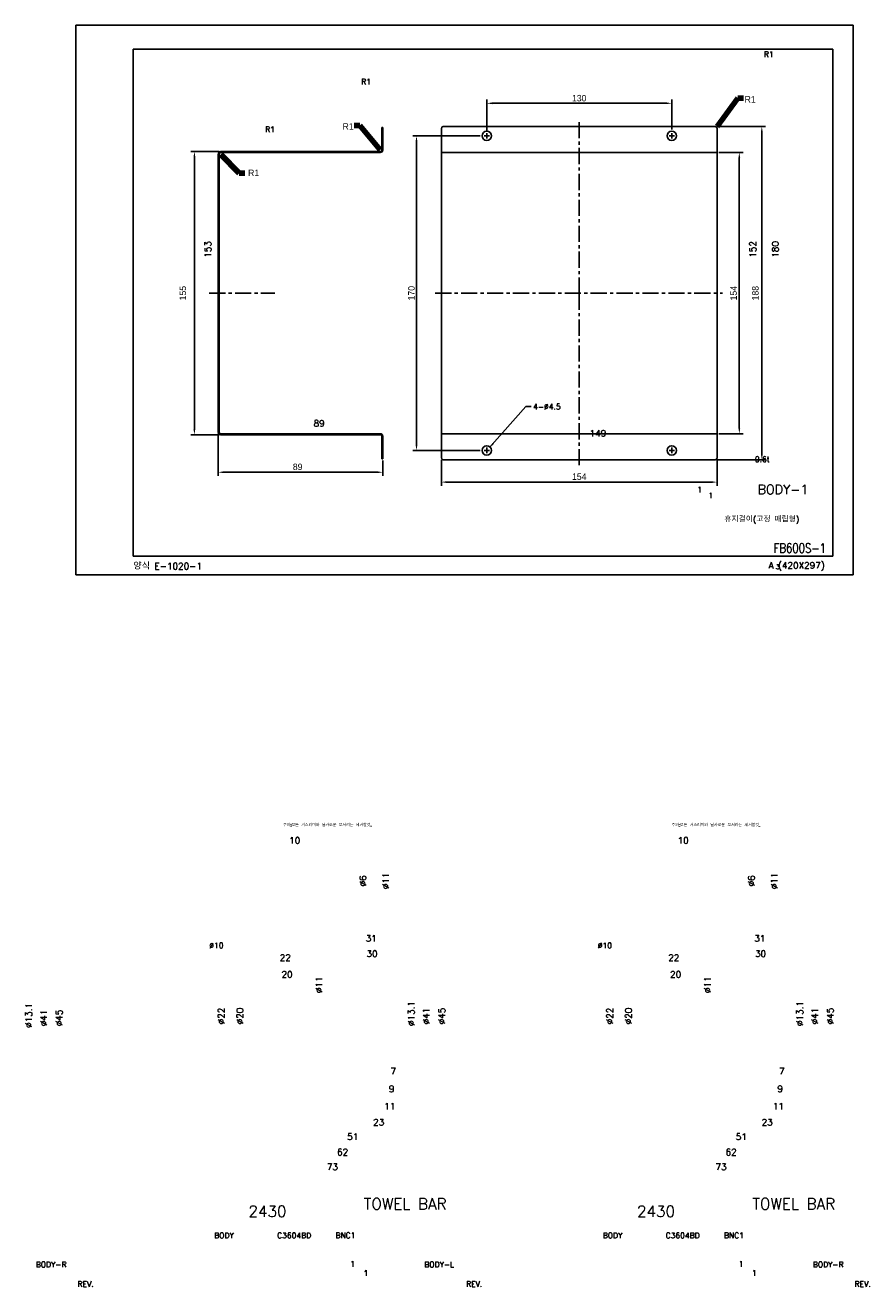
# Model space of a CAD drawing. Extents: x 8855 to 9774, y -6904 to -6178.
# Tile 2 of 2: x 9317 to 9774, y -6904 to -6222. Entities that reach past the tile are written whole.
import ezdxf
from ezdxf.enums import TextEntityAlignment as Align

# ---------------------------------------------------------------- set-up
doc = ezdxf.new("R2010")
doc.units = 0
doc.header["$LTSCALE"] = 7
doc.header["$MEASUREMENT"] = 0
doc.linetypes.add('CENTER', pattern=[2, 1.25, -0.25, 0.25, -0.25])
doc.layers.get('0').update_dxf_attribs({"color": 2, "linetype": 'CONTINUOUS'})
for name, color, linetype in [('CL', 2, 'CENTER'), ('D', 2, 'CONTINUOUS'), ('DIM', 2, 'CONTINUOUS'), ('DWG', 7, 'CONTINUOUS'), ('TXT', 5, 'CONTINUOUS')]:
    doc.layers.add(name, color=color, linetype=linetype)
doc.styles.add('DD', font='romans', dxfattribs={"bigfont": 'GHS.shx'})
doc.styles.add('GHS', font='romans', dxfattribs={"bigfont": 'ghs'})
doc.styles.add('HAN', font='TXT.shx', dxfattribs={"bigfont": 'GHS.shx'})
doc.styles.add('ROM', font='ROMANS')
doc.dimstyles.new('STANDARD$7', dxfattribs={"dimtxt": 3.5, "dimasz": 3, "dimexe": 1, "dimexo": 0.0625, "dimgap": 1, "dimtad": 1, "dimdec": 4, "dimzin": 0, "dimdsep": 46, "dimtxsty": 'GHS', "dimcen": 1, "dimclrt": 2, "dimadec": 0, "dimazin": 0, "dimtfac": 1, "dimtdec": 4, "dimtofl": 0, "dimtmove": 0, "dimatfit": 3, "dimfxl": 0, "dimtolj": 1, "dimtzin": 0, "dimarcsym": 0})

# ---------------------------------------------------------------- blocks, each defined once
blk = doc.blocks.new('E-3')
at = {"layer": 'DWG', "style": 'GHS'}
for s, height, p in [('양식 E-1020-1', 3.5, (31.03, 2.95)), ('A (420X297)', 3.5, (374.35, 3.36)), ('3', 2.5, (378.29, 3.04))]:
    blk.add_text(s, height=height, dxfattribs=at).set_placement(p)
blk = doc.blocks.new('BORDER')
for p, q in [((1, 1), (0, 1)), ((0, 1), (0, 0)), ((1, 0), (1, 1)), ((0, 0), (1, 0))]:
    blk.add_line(p, q)

msp = doc.modelspace()

# ---------------------------------------------------------------- linework, layer by layer
at = {"layer": 'CL'}
for p, q in [((9616.57, -6274.76), (9616.57, -6367.22)), ((9416.52, -6367.22), (9452.01, -6367.22)), ((9538.7, -6367.22), (9693.99, -6367.22)), ((9616.57, -6460.24), (9616.57, -6367.22))]:
    msp.add_line(p, q, dxfattribs=at)
at = {"layer": 'DIM'}
for p, q in [((9566.57, -6279.72), (9566.57, -6262.62)), ((9569.57, -6264.62), (9663.54, -6264.62)), ((9666.54, -6278.72), (9666.54, -6262.62)), ((9691.07, -6277.22), (9717.22, -6277.22)), ((9563.07, -6282.26), (9526.59, -6282.26)), ((9528.59, -6285.26), (9528.59, -6449.22)), ((9565.07, -6282.22), (9568.07, -6282.22)), ((9566.57, -6280.72), (9566.57, -6283.72)), ((9665.07, -6282.22), (9668.07, -6282.22)), ((9666.57, -6280.72), (9666.57, -6283.72)), ((9715.22, -6280.22), (9715.22, -6454.22)), ((9421.9, -6290.72), (9406.55, -6290.72)), ((9692.07, -6291.22), (9705.07, -6291.22)), ((9408.55, -6293.72), (9408.55, -6440.72)), ((9703.07, -6294.22), (9703.07, -6440.22)), ((9421.9, -6443.72), (9406.55, -6443.72)), ((9421.4, -6443.22), (9421.4, -6466.01)), ((9692.07, -6443.22), (9705.07, -6443.22)), ((9563.07, -6452.22), (9526.59, -6452.22)), ((9565.07, -6452.22), (9568.07, -6452.22)), ((9566.57, -6453.72), (9566.57, -6450.72)), ((9665.07, -6452.22), (9668.07, -6452.22)), ((9666.57, -6453.72), (9666.57, -6450.72)), ((9510.4, -6457.72), (9510.4, -6466.01)), ((9542.07, -6457.22), (9542.07, -6471.35)), ((9691.07, -6457.22), (9717.22, -6457.22)), ((9691.07, -6457.22), (9691.07, -6471.35)), ((9424.4, -6464.01), (9507.4, -6464.01)), ((9545.07, -6469.35), (9688.07, -6469.35))]:
    msp.add_line(p, q, dxfattribs=at)
for points in [[(9569.57, -6264.12), (9569.57, -6265.12), (9566.57, -6264.62)], [(9663.54, -6264.12), (9663.54, -6265.12), (9666.54, -6264.62)], [(9714.72, -6280.22), (9715.72, -6280.22), (9715.22, -6277.22)], [(9528.09, -6285.26), (9529.09, -6285.26), (9528.59, -6282.26)], [(9408.05, -6293.72), (9409.05, -6293.72), (9408.55, -6290.72)], [(9702.57, -6294.22), (9703.57, -6294.22), (9703.07, -6291.22)], [(9408.05, -6440.72), (9409.05, -6440.72), (9408.55, -6443.72)], [(9702.57, -6440.22), (9703.57, -6440.22), (9703.07, -6443.22)], [(9528.09, -6449.22), (9529.09, -6449.22), (9528.59, -6452.22)], [(9714.72, -6454.22), (9715.72, -6454.22), (9715.22, -6457.22)], [(9424.4, -6463.51), (9424.4, -6464.51), (9421.4, -6464.01)], [(9507.4, -6463.51), (9507.4, -6464.51), (9510.4, -6464.01)], [(9545.07, -6468.85), (9545.07, -6469.85), (9542.07, -6469.35)], [(9688.07, -6468.85), (9688.07, -6469.85), (9691.07, -6469.35)]]:
    msp.add_solid(points, dxfattribs=at)
at = {"layer": 'DWG'}
for p, q in [((9509.9, -6277.72), (9509.9, -6289.72)), ((9510.4, -6277.72), (9509.9, -6277.72)), ((9510.4, -6277.72), (9510.4, -6289.72)), ((9542.07, -6278.22), (9542.07, -6367.22)), ((9543.07, -6277.22), (9690.07, -6277.22)), ((9691.07, -6278.22), (9691.07, -6367.22)), ((9421.4, -6292.22), (9421.4, -6367.22)), ((9421.9, -6292.22), (9421.9, -6367.22)), ((9508.9, -6290.72), (9422.9, -6290.72)), ((9508.9, -6291.22), (9422.9, -6291.22)), ((9542.07, -6291.22), (9691.07, -6291.22)), ((9421.4, -6442.22), (9421.4, -6367.22)), ((9421.9, -6442.22), (9421.9, -6367.22)), ((9542.07, -6456.22), (9542.07, -6367.22)), ((9691.07, -6456.22), (9691.07, -6367.22)), ((9508.9, -6443.22), (9422.9, -6443.22)), ((9508.9, -6443.72), (9422.9, -6443.72)), ((9509.9, -6456.72), (9509.9, -6444.72)), ((9510.4, -6444.72), (9510.4, -6456.72)), ((9542.07, -6443.22), (9691.07, -6443.22)), ((9510.4, -6456.72), (9509.9, -6456.72)), ((9543.07, -6457.22), (9690.07, -6457.22))]:
    msp.add_line(p, q, dxfattribs=at)
for centre in [(9566.57, -6282.22), (9666.57, -6282.22), (9566.57, -6452.22), (9666.57, -6452.22)]:
    msp.add_circle(centre, 2.5, dxfattribs=at)
for centre, radius, start, end in [((9543.07, -6278.22), 1, 90, 180), ((9690.07, -6278.22), 1, 0, 90), ((9422.9, -6292.22), 1.5, 90, 180), ((9422.9, -6292.22), 1, 90, 180), ((9508.9, -6289.72), 1, 270, 0), ((9508.9, -6289.72), 1.5, 270, 0), ((9422.9, -6442.22), 1.5, 180, 270), ((9422.9, -6442.22), 1, 180, 270), ((9508.9, -6444.72), 1.5, 0, 90), ((9508.9, -6444.72), 1, 0, 90), ((9543.07, -6456.22), 1, 180, 270), ((9690.07, -6456.22), 1, 270, 0)]:
    msp.add_arc(centre, radius, start, end, dxfattribs=at)
at = {"layer": 'TXT'}
for p, q in [((9375.53, -6235.44), (9753.53, -6235.44)), ((9375.53, -6509.44), (9375.53, -6235.44)), ((9753.53, -6235.44), (9753.53, -6509.44)), ((9753.53, -6509.44), (9375.53, -6509.44))]:
    msp.add_line(p, q, dxfattribs=at)

# ---------------------------------------------------------------- block references
at = {"xscale": 420, "yscale": 297, "zscale": 420}
msp.add_blockref('BORDER', (9344.53, -6519.44), dxfattribs=at)
at = {"layer": 'D'}
msp.add_blockref('E-3', (9344.53, -6519.44), dxfattribs=at)

# ---------------------------------------------------------------- texts
at = {"style": 'HAN'}
for p in [(9456.47, -6655.38), (9666.47, -6655.38)]:
    msp.add_text('주의:모든 거스러미와 날카로운 모서리는 제거할것.', height=1.52, dxfattribs=at).set_placement(p)
at = {"layer": 'D', "color": 2, "style": 'GHS'}
for p in [(9680.35, -6474.97), (9686.31, -6478.1)]:
    msp.add_text('1', height=3, dxfattribs=at).set_placement(p)
at = {"layer": 'D', "color": 5, "style": 'DD'}
for s, height, p in [('BODY-1', 5, (9712.98, -6475.78)), ('휴지걸이(고정 매립형)', 3, (9694.97, -6490.93))]:
    msp.add_text(s, height=height, dxfattribs=at).set_placement(p)
at = {"layer": 'D', "color": 5, "style": 'GHS', "width": 0.8}
msp.add_text('FB600S-1', height=5, dxfattribs=at).set_placement((9721.62, -6507.5))
at = {"layer": 'D', "style": 'DD'}
for p in [(9493.97, -6893.38), (9703.97, -6893.38), (9501.2, -6898.3), (9711.2, -6898.3)]:
    msp.add_text('1', height=3, dxfattribs=at).set_placement(p, align=Align.CENTER)
at = {"layer": 'D', "style": 'GHS'}
for p in [(9345.37, -6904.16), (9555.37, -6904.16), (9765.37, -6904.16)]:
    msp.add_text('REV.', height=3, dxfattribs=at).set_placement(p)
at = {"layer": 'DIM'}
for s, insert, char_height, width, attachment_point, style in [('R1', (9716.37, -6236.66), 3, 24.976, 1, 'GHS'), ('R1', (9503.99, -6254.43), 3, 24.976, 9, 'GHS'), ('R1', (9446.79, -6277.24), 3, 24.976, 1, 'GHS'), ('0.6t', (9711.48, -6455.47), 3, 20.4414, 1, 'DD'), ('%%C10', (9424.27, -6721.26), 3, 24.976, 9, 'GHS'), ('%%C10', (9634.27, -6721.26), 3, 24.976, 9, 'GHS'), ('TOWEL BAR', (9500.1, -6856.4), 6, 148.7042, 1, 'GHS'), ('TOWEL BAR', (9710.1, -6856.4), 6, 148.7042, 1, 'GHS'), ('2430', (9437.75, -6860.45), 6, 151.084, 1, 'GHS'), ('2430', (9647.75, -6860.45), 6, 151.084, 1, 'GHS'), ('BODY', (9419.25, -6874.98), 3, 25.156, 1, 'GHS'), ('C3604BD', (9453.25, -6874.98), 3, 25.156, 1, 'GHS'), ('BNC1', (9484.77, -6874.95), 3, 21.0935, 1, 'GHS'), ('BODY', (9629.25, -6874.98), 3, 25.156, 1, 'GHS'), ('C3604BD', (9663.25, -6874.98), 3, 25.156, 1, 'GHS'), ('BNC1', (9694.77, -6874.95), 3, 21.0935, 1, 'GHS'), ('BODY-R', (9322.81, -6890.68), 3, 34.9191, 1, 'GHS'), ('BODY-L', (9532.81, -6890.68), 3, 34.9191, 1, 'GHS'), ('BODY-R', (9742.81, -6890.68), 3, 34.9191, 1, 'GHS')]:
    msp.add_mtext(s, dxfattribs=dict(at, insert=insert, char_height=char_height, width=width, attachment_point=attachment_point, style=style))
at = {"layer": 'DIM', "char_height": 3.5, "attachment_point": 5}
for s, insert, style in [('{\\f??|b0|i0|c129|p49;130}', (9616.55, -6261.87), 'ROM'), ('{\\f??|b0|i0|c129|p49;R1}', (9708.92, -6262.49), 'ROM'), ('{\\f??|b0|i0|c129|p49;R1}', (9491.63, -6277.16), 'ROM'), ('{\\f??|b0|i0|c129|p49;R1}', (9440.57, -6302.25), 'ROM'), ('\\A1;89', (9475.97, -6437.62), 'GHS'), ('\\A1;149', (9626.64, -6442.96), 'GHS'), ('{\\f??|b0|i0|c129|p49;89}', (9464.36, -6461.12), 'ROM'), ('{\\f??|b0|i0|c129|p49;154}', (9616.55, -6466.41), 'ROM'), ('\\A1;10', (9462.74, -6662.98), 'GHS'), ('\\A1;10', (9672.74, -6662.98), 'GHS'), ('\\A1;31', (9504.14, -6715.94), 'GHS'), ('\\A1;31', (9714.14, -6715.94), 'GHS'), ('\\A1;22', (9457.64, -6726.37), 'GHS'), ('\\A1;30', (9504.54, -6724.2), 'GHS'), ('\\A1;22', (9667.64, -6726.37), 'GHS'), ('\\A1;30', (9714.54, -6724.2), 'GHS'), ('\\A1;20', (9458.64, -6735.38), 'GHS'), ('\\A1;20', (9668.64, -6735.38), 'GHS'), ('\\A1;7', (9515.99, -6787.7), 'GHS'), ('\\A1;7', (9725.99, -6787.7), 'GHS'), ('\\A1;9', (9515.14, -6797.24), 'GHS'), ('\\A1;9', (9725.14, -6797.24), 'GHS'), ('\\A1;11', (9514.14, -6806.67), 'GHS'), ('\\A1;11', (9724.14, -6806.67), 'GHS'), ('\\A1;23', (9508.14, -6815.31), 'GHS'), ('\\A1;23', (9718.14, -6815.31), 'GHS'), ('\\A1;51', (9494.14, -6823.12), 'GHS'), ('\\A1;51', (9704.14, -6823.12), 'GHS'), ('\\A1;62', (9488.64, -6831.44), 'GHS'), ('\\A1;62', (9698.64, -6831.44), 'GHS'), ('\\A1;73', (9483.14, -6839.42), 'GHS'), ('\\A1;73', (9693.14, -6839.42), 'GHS')]:
    msp.add_mtext(s, dxfattribs=dict(at, insert=insert, style=style))
at = {"layer": 'DIM', "char_height": 3.5, "attachment_point": 5, "rotation": 90}
for s, insert, style in [('\\A1;153', (9415.87, -6343.58), 'GHS'), ('\\A1;152', (9710.4, -6343.58), 'GHS'), ('180', (9722.55, -6343.58), 'GHS'), ('{\\f??|b0|i0|c129|p49;155}', (9402.3, -6367.24), 'ROM'), ('{\\f??|b0|i0|c0|p49;170}', (9525.84, -6367.24), 'ROM'), ('{\\f??|b0|i0|c129|p49;154}', (9700.01, -6367.24), 'ROM'), ('{\\f??|b0|i0|c0|p49;1\\f??|b0|i0|c129|p49;88}', (9711.75, -6367.24), 'ROM'), ('\\A1;%%C11', (9511.95, -6684.85), 'GHS'), ('\\A1;%%C11', (9721.95, -6684.85), 'GHS'), ('\\A1;%%C6', (9499.62, -6684.85), 'GHS'), ('\\A1;%%C6', (9709.62, -6684.85), 'GHS'), ('%%c11', (9475.89, -6741), 'GHS'), ('%%c11', (9685.89, -6741), 'GHS'), ('\\A1;%%c13.1', (9319.02, -6757.57), 'GHS'), ('\\A1;%%c41', (9327.09, -6758.91), 'GHS'), ('\\A1;%%c45', (9335.49, -6758.91), 'GHS'), ('\\A1;%%c22', (9423.05, -6757.88), 'GHS'), ('\\A1;%%c20', (9433.14, -6757.88), 'GHS'), ('\\A1;%%c13.1', (9525.78, -6756.55), 'GHS'), ('\\A1;%%c41', (9533.85, -6757.88), 'GHS'), ('\\A1;%%c45', (9542.25, -6757.88), 'GHS'), ('\\A1;%%c22', (9633.05, -6757.88), 'GHS'), ('\\A1;%%c20', (9643.14, -6757.88), 'GHS'), ('\\A1;%%c13.1', (9735.78, -6756.55), 'GHS'), ('\\A1;%%c41', (9743.85, -6757.88), 'GHS'), ('\\A1;%%c45', (9752.25, -6757.88), 'GHS')]:
    msp.add_mtext(s, dxfattribs=dict(at, insert=insert, style=style))
at = {"layer": 'DIM', "color": 2, "insert": (9591.61, -6427.05), "char_height": 3, "attachment_point": 1, "style": 'ROM'}
msp.add_mtext('4-%%C4.5', dxfattribs=at)

# ---------------------------------------------------------------- leaders
at = {"layer": 'DIM', "annotation_type": 0, "has_hookline": 1}
for points, override, hookline_direction, text_width in [([(9691.07, -6277.22), (9702.29, -6261.8), (9705.29, -6261.8)], {"dimexe": 2, "dimexo": 1, "dimtad": 0, "dimzin": 5, "dimcen": -1.5, "dimclrd": 256, "dimclre": 256, "dimclrt": 256, "dimtix": 1, "dimtofl": 1, "dimtmove": 2, "dimtzin": 5, "dimlwd": 65535, "dimlwe": 65535}, 0, 4), ([(9508.9, -6289.72), (9497.91, -6276.57), (9494.91, -6276.57)], {"dimexe": 2, "dimexo": 1, "dimtad": 0, "dimzin": 5, "dimcen": -1.5, "dimclrd": 256, "dimclre": 256, "dimclrt": 256, "dimtix": 1, "dimtofl": 1, "dimtmove": 2, "dimtzin": 5, "dimlwd": 65535, "dimlwe": 65535}, 1, 4), ([(9422.9, -6292.22), (9432.72, -6302.39), (9435.72, -6302.39)], {"dimexe": 2, "dimexo": 1, "dimtad": 0, "dimzin": 5, "dimcen": -1.5, "dimclrd": 256, "dimclre": 256, "dimclrt": 256, "dimtix": 1, "dimtofl": 1, "dimtmove": 2, "dimtzin": 5, "dimlwd": 65535, "dimlwe": 65535}, 0, 4), ([(9568.07, -6450.72), (9587.61, -6428.55), (9590.61, -6428.55)], {"dimexe": 2, "dimexo": 1, "dimtad": 0, "dimzin": 5, "dimtxsty": 'ROM', "dimcen": -1.5, "dimtix": 1, "dimtofl": 1, "dimtmove": 2, "dimtzin": 5}, 0, 15.57)]:
    msp.add_leader(points, dimstyle='STANDARD$7', override=override, dxfattribs=dict(at, hookline_direction=hookline_direction, text_width=text_width))

doc.saveas('drawing.dxf')
